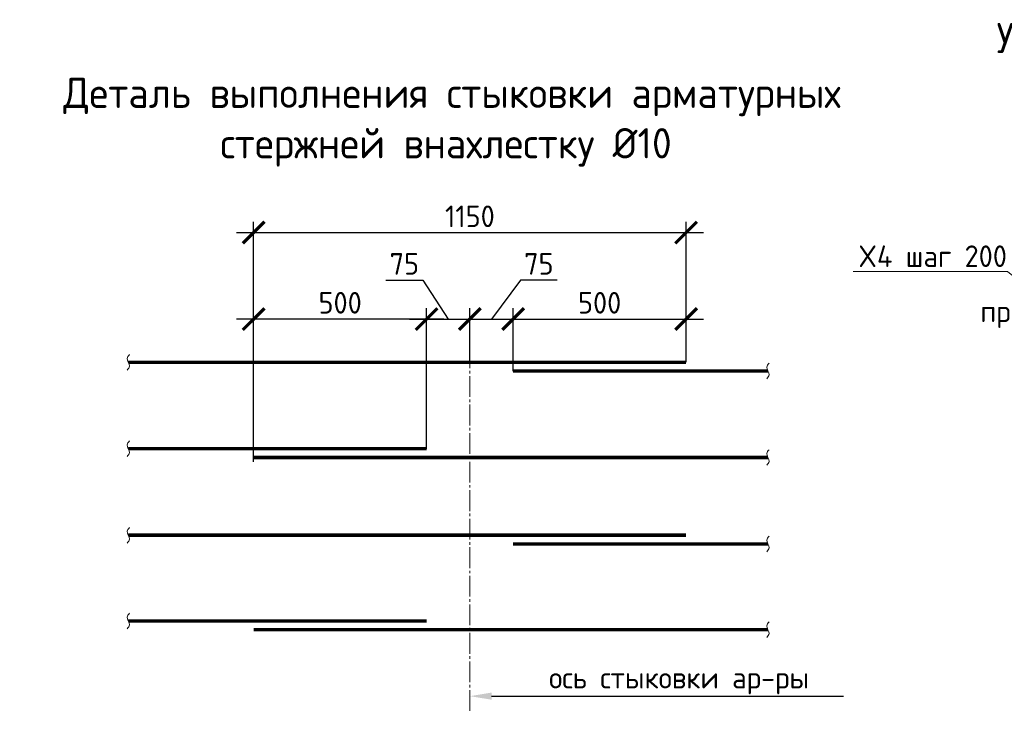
# Model space of a CAD drawing. Header units: millimetres. Extents: x 247266 to 730847, y -636031 to 10052.
# Tile 34 of 196: x 587654 to 599038, y -439301 to -431280. Entities that reach past the tile are written whole.
import ezdxf
from ezdxf import colors
from ezdxf.entities.mleader import LeaderData, LeaderLine
from ezdxf.math import Vec2, Vec3

# ---------------------------------------------------------------- set-up
doc = ezdxf.new("R2010")
doc.units = ezdxf.units.MM
doc.linetypes.add('______5', pattern=[1100, 800, -100, 100, -100])
for name, color, linetype, lineweight in [('0.20 __', 7, 'Continuous', 20), ('Арматура', 7, 'Continuous', 40), ('Выноски', 7, 'Continuous', 20), ('Оси', 7, '______5', 18), ('подоснова', 7, 'Continuous', 5), ('Узлы', 7, 'Continuous', 0)]:
    doc.layers.add(name, color=color, linetype=linetype, lineweight=lineweight)
doc.layers.add('РАЗМЕРЫ', color=7, linetype='Continuous')
doc.styles.add('GOST-2.304_Type-B', font='GOST_Common.ttf')
doc.styles.add('Украинский', font='isocpeur.TTF', dxfattribs={"oblique": 12})
doc.dimstyles.new('5х', dxfattribs={"dimscale": 100, "dimtxt": 2.5, "dimasz": 2.5, "dimexe": 1.25, "dimexo": 0, "dimtad": 1, "dimdec": 0, "dimlfac": 0.2, "dimtxsty": 'GOST-2.304_Type-B', "dimblk": 'ARCHTICK', "dimcen": 2.5, "dimdle": 2, "dimadec": 0, "dimazin": 2, "dimtfac": 0.75, "dimtdec": 0, "dimtmove": 1, "dimatfit": 3, "dimfxl": 1, "dimtolj": 1, "dimarcsym": 1})

# ---------------------------------------------------------------- blocks, each defined once
blk = doc.blocks.new('_ArchTick')
at = {"color": 0, "linetype": 'ByBlock', "const_width": 0.15}
blk.add_lwpolyline([(-0.5, -0.5), (0.5, 0.5)], dxfattribs=at)
blk = doc.blocks.new('*D1587')
at = {"layer": 'DEFPOINTS', "color": 0, "ltscale": 100}
for p in [(595359, -433742), (595359, -434685), (590359, -436394)]:
    blk.add_point(p, dxfattribs=at)
at = {"layer": 'РАЗМЕРЫ', "color": 0, "linetype": 'Continuous', "lineweight": -2}
for p, q in [((590359, -436394), (590359, -433617)), ((595359, -434685), (595359, -433617)), ((590159, -433742), (595559, -433742))]:
    blk.add_line(p, q, dxfattribs=at)
at = {"layer": 'РАЗМЕРЫ', "color": 0, "lineweight": -2, "ltscale": 100, "xscale": 250, "yscale": 250, "zscale": 250, "rotation": 180}
blk.add_blockref('_ArchTick', (590359, -433742), dxfattribs=at)
at = {"layer": 'РАЗМЕРЫ', "color": 0, "lineweight": -2, "ltscale": 100, "xscale": 250, "yscale": 250, "zscale": 250}
blk.add_blockref('_ArchTick', (595359, -433742), dxfattribs=at)
at = {"layer": 'РАЗМЕРЫ', "color": 0, "lineweight": 0, "ltscale": 100, "insert": (592859, -433554), "char_height": 250, "attachment_point": 5, "style": 'GOST-2.304_Type-B'}
blk.add_mtext('\\A1;1150', dxfattribs=at)
blk = doc.blocks.new('*D1588')
at = {"layer": 'DEFPOINTS', "color": 0, "ltscale": 100}
for p in [(590359, -434742), (590359, -435242), (592359, -436242)]:
    blk.add_point(p, dxfattribs=at)
at = {"layer": 'РАЗМЕРЫ', "color": 0, "linetype": 'Continuous', "lineweight": -2}
for p, q in [((590359, -435242), (590359, -434617)), ((592359, -436242), (592359, -434617)), ((592559, -434742), (590159, -434742))]:
    blk.add_line(p, q, dxfattribs=at)
at = {"layer": 'РАЗМЕРЫ', "color": 0, "lineweight": -2, "ltscale": 100, "xscale": 250, "yscale": 250, "zscale": 250, "rotation": 180}
blk.add_blockref('_ArchTick', (590359, -434742), dxfattribs=at)
at = {"layer": 'РАЗМЕРЫ', "color": 0, "lineweight": -2, "ltscale": 100, "xscale": 250, "yscale": 250, "zscale": 250}
blk.add_blockref('_ArchTick', (592359, -434742), dxfattribs=at)
at = {"layer": 'РАЗМЕРЫ', "color": 0, "lineweight": 0, "ltscale": 100, "insert": (591359, -434554), "char_height": 250, "attachment_point": 5, "style": 'GOST-2.304_Type-B'}
blk.add_mtext('\\A1;500', dxfattribs=at)
blk = doc.blocks.new('*D1589')
at = {"layer": 'DEFPOINTS', "color": 0, "ltscale": 100}
for p in [(595359, -434742), (595359, -435242), (593359, -435343)]:
    blk.add_point(p, dxfattribs=at)
at = {"layer": 'РАЗМЕРЫ', "color": 0, "linetype": 'Continuous', "lineweight": -2}
for p, q in [((593359, -435343), (593359, -434617)), ((595359, -435242), (595359, -434617)), ((593159, -434742), (595559, -434742))]:
    blk.add_line(p, q, dxfattribs=at)
at = {"layer": 'РАЗМЕРЫ', "color": 0, "lineweight": -2, "ltscale": 100, "xscale": 250, "yscale": 250, "zscale": 250, "rotation": 180}
blk.add_blockref('_ArchTick', (593359, -434742), dxfattribs=at)
at = {"layer": 'РАЗМЕРЫ', "color": 0, "lineweight": -2, "ltscale": 100, "xscale": 250, "yscale": 250, "zscale": 250}
blk.add_blockref('_ArchTick', (595359, -434742), dxfattribs=at)
at = {"layer": 'РАЗМЕРЫ', "color": 0, "lineweight": 0, "ltscale": 100, "insert": (594359, -434554), "char_height": 250, "attachment_point": 5, "style": 'GOST-2.304_Type-B'}
blk.add_mtext('\\A1;500', dxfattribs=at)
blk = doc.blocks.new('*D1590')
at = {"layer": 'DEFPOINTS', "color": 0, "ltscale": 100}
for p in [(592859, -434742), (592859, -435242), (592359, -435326)]:
    blk.add_point(p, dxfattribs=at)
at = {"layer": 'РАЗМЕРЫ', "color": 0, "linetype": 'Continuous', "lineweight": -2}
for p, q in [((591889, -434292), (592313, -434292)), ((592313, -434292), (592609, -434742)), ((592359, -435326), (592359, -434617)), ((592859, -435242), (592859, -434617)), ((592159, -434742), (593059, -434742))]:
    blk.add_line(p, q, dxfattribs=at)
at = {"layer": 'РАЗМЕРЫ', "color": 0, "lineweight": -2, "ltscale": 100, "xscale": 250, "yscale": 250, "zscale": 250, "rotation": 180}
blk.add_blockref('_ArchTick', (592359, -434742), dxfattribs=at)
at = {"layer": 'РАЗМЕРЫ', "color": 0, "lineweight": -2, "ltscale": 100, "xscale": 250, "yscale": 250, "zscale": 250}
blk.add_blockref('_ArchTick', (592859, -434742), dxfattribs=at)
at = {"layer": 'РАЗМЕРЫ', "color": 0, "lineweight": 0, "ltscale": 100, "insert": (592101, -434104), "char_height": 250, "attachment_point": 5, "style": 'GOST-2.304_Type-B'}
blk.add_mtext('\\A1;75', dxfattribs=at)
blk = doc.blocks.new('*D1591')
at = {"layer": 'DEFPOINTS', "color": 0, "ltscale": 100}
for p in [(593359, -434742), (592859, -435242), (593359, -435326)]:
    blk.add_point(p, dxfattribs=at)
at = {"layer": 'РАЗМЕРЫ', "color": 0, "linetype": 'Continuous', "lineweight": -2}
for p, q in [((593444, -434292), (593109, -434742)), ((593868, -434292), (593444, -434292)), ((592859, -435242), (592859, -434617)), ((593359, -435326), (593359, -434617)), ((592659, -434742), (593559, -434742))]:
    blk.add_line(p, q, dxfattribs=at)
at = {"layer": 'РАЗМЕРЫ', "color": 0, "lineweight": -2, "ltscale": 100, "xscale": 250, "yscale": 250, "zscale": 250, "rotation": 180}
blk.add_blockref('_ArchTick', (592859, -434742), dxfattribs=at)
at = {"layer": 'РАЗМЕРЫ', "color": 0, "lineweight": -2, "ltscale": 100, "xscale": 250, "yscale": 250, "zscale": 250}
blk.add_blockref('_ArchTick', (593359, -434742), dxfattribs=at)
at = {"layer": 'РАЗМЕРЫ', "color": 0, "lineweight": 0, "ltscale": 100, "insert": (593656, -434104), "char_height": 250, "attachment_point": 5, "style": 'GOST-2.304_Type-B'}
blk.add_mtext('\\A1;75', dxfattribs=at)
blk = doc.blocks.new('_None')

msp = doc.modelspace()

# ---------------------------------------------------------------- linework, layer by layer
at = {"layer": '0.20 __'}
for points in [[(588923.61, -435151.87), (588896.11, -435196.87), (588923.61, -435286.87), (588896.11, -435331.87)], [(596318.88, -435252.81), (596291.38, -435297.81), (596318.88, -435387.81), (596291.38, -435432.81)], [(588923.61, -436151.87), (588896.11, -436196.87), (588923.61, -436286.87), (588896.11, -436331.87)], [(596318.88, -436252.81), (596291.38, -436297.81), (596318.88, -436387.81), (596291.38, -436432.81)], [(588923.61, -437151.87), (588896.11, -437196.87), (588923.61, -437286.87), (588896.11, -437331.87)], [(596318.88, -437252.81), (596291.38, -437297.81), (596318.88, -437387.81), (596291.38, -437432.81)], [(588923.61, -438143.46), (588896.11, -438188.46), (588923.61, -438278.46), (588896.11, -438323.46)], [(596318.88, -438244.4), (596291.38, -438289.4), (596318.88, -438379.4), (596291.38, -438424.4)]]:
    msp.add_spline(points, degree=3, dxfattribs=at)
at = {"layer": 'Арматура', "const_width": 40}
for points in [[(588909.86, -435241.87), (595359.26, -435241.87)], [(593359.26, -435342.81), (596305.13, -435342.81)], [(588909.86, -436241.87), (592359.26, -436241.87)], [(590359.26, -436342.81), (596305.13, -436342.81)], [(588909.86, -437241.87), (595359.26, -437241.87)], [(593359.26, -437342.81), (596305.13, -437342.81)], [(588909.86, -438233.46), (592359.26, -438233.46)], [(590359.26, -438334.4), (596305.13, -438334.4)]]:
    msp.add_lwpolyline(points, dxfattribs=at)
at = {"layer": 'Оси', "lineweight": 0, "ltscale": 0.3}
msp.add_line((592859.26, -434741.87), (592859.26, -439301.35), dxfattribs=at)

# ---------------------------------------------------------------- texts
at = {"layer": 'Узлы', "linetype": 'Continuous', "lineweight": 0, "width": 10464.9604, "attachment_point": 5, "style": 'GOST-2.304_Type-B'}
for s, insert, char_height in [('Узел обрамления отверстий', (601885.64, -431540.23), 350), ('\\pxi0.391,qc;Деталь выполнения стыковки арматурных стержней внахлестку %%C10', (592583.08, -432465.14), 350), ('ось стыковки ар-ры', (595277.98, -438923.1), 250)]:
    msp.add_mtext(s, dxfattribs=dict(at, insert=insert, char_height=char_height))

# ---------------------------------------------------------------- dimensions: what is measured, and where the dimension line sits
at = {"layer": 'РАЗМЕРЫ', "linetype": 'Continuous', "lineweight": 0}
dim = msp.add_linear_dim(base=(595359.26, -433741.87), p1=(590359.26, -436394.15), p2=(595359.26, -434685.45), text='1150', dimstyle='5х', override={"dimrnd": 5}, dxfattribs=at)
dim.commit()
dim.dimension.update_dxf_attribs({"geometry": '*D1587', "text_midpoint": (592859.26, -433554.25)})
for base, p1, p2, text, picture, middle in [((592859.26, -434741.87), (592359.26, -435325.77), (592859.26, -435241.87), '75', '*D1590', (592250.39, -434291.87)), ((593359.26, -434741.87), (592859.26, -435241.87), (593359.26, -435325.77), '75', '*D1591', (593506.42, -434291.87)), ((590359.26, -434741.87), (592359.26, -436241.87), (590359.26, -435241.87), '500', '*D1588', (591359.26, -434741.87)), ((595359.26, -434741.87), (593359.26, -435342.81), (595359.26, -435241.87), '500', '*D1589', (594359.26, -434741.87))]:
    dim = msp.add_linear_dim(base=base, p1=p1, p2=p2, text=text, dimstyle='5х', override={"dimrnd": 5}, dxfattribs=at)
    dim.commit()
    dim.dimension.update_dxf_attribs({"geometry": picture, "text_midpoint": middle, "dimtype": 160})

# ---------------------------------------------------------------- leaders
at = {"layer": 'Выноски', "ltscale": 0.1}
ml = msp.add_multileader_mtext('Standard', dxfattribs=at)
ml.set_content('', color=256, style='Украинский')
ml.set_leader_properties()
ml.build(insert=Vec2(0, 0))
ml.multileader.update_dxf_attribs({"text_right_attachment_type": 6, "arrow_head_size": 250})
ctx = ml.context
ctx.base_point, ctx.char_height, ctx.arrow_head_size, ctx.landing_gap_size, ctx.plane_origin = Vec3(597178.42, -439102.94), 0.18, 250, 0.09, Vec3(594599.21, -442254.73)
ctx.right_attachment = 6
notes = []
notes.append((ctx, [(0, (1, 1, 0), (593609.26, -439102.94), (1, 0), 3569.16, [(0, [(592859.26, -439102.94)], 0, [])])]))
ctx.mtext.insert, ctx.mtext.flow_direction = Vec3(597178.51, -439102.85), 5
at = {"layer": 'подоснова'}
ml = msp.add_multileader_mtext('Standard', dxfattribs=at)
ml.set_content(' загнуть в тело\\Pплиты (см п.6 примечания)', color=256, style='GOST-2.304_Type-B')
ml.set_leader_properties(color=256, linetype='ByLayer', lineweight=15)
ml.set_arrow_properties(name='NONE')
ml.build(insert=Vec2(0, 0))
ml.multileader.update_dxf_attribs({"text_left_attachment_type": 6, "text_right_attachment_type": 6, "dogleg_length": 10, "arrow_head_size": 18})
ctx = ml.context
ctx.base_point, ctx.char_height, ctx.arrow_head_size, ctx.landing_gap_size, ctx.plane_origin = Vec3(597728.26, -432351.51), 250, 18, 20, Vec3(595128.42, -433180.95)
ctx.left_attachment, ctx.right_attachment, ctx.text_align_type = 6, 6, 1
notes.append((ctx, [(1, (1, 1, 0), (601711.89, -432351.59), (-1, 0), 10, [(4, [(606547.26, -433797.93), (606097.26, -433919.54), (605492.66, -433804.81), (604097.26, -434047.97), (603647.26, -434263.09)], 0, [])])]))
ctx.mtext.insert, ctx.mtext.width, ctx.mtext.alignment, ctx.mtext.flow_direction = Vec3(599714.17, -432026.51), 22.8978, 2, 5
ml = msp.add_multileader_mtext('Standard', dxfattribs=at)
ml.set_content('X4 шаг 200', color=256, style='GOST-2.304_Type-B')
ml.set_leader_properties(color=256, linetype='ByLayer', lineweight=15)
ml.set_arrow_properties(name='NONE')
ml.build(insert=Vec2(0, 0))
ml.multileader.update_dxf_attribs({"text_left_attachment_type": 6, "text_right_attachment_type": 6, "dogleg_length": 10, "arrow_head_size": 18})
ctx = ml.context
ctx.base_point, ctx.char_height, ctx.arrow_head_size, ctx.landing_gap_size, ctx.plane_origin = Vec3(597353.69, -434190.53), 250, 18, 20, Vec3(602842.24, -435709.09)
ctx.left_attachment, ctx.right_attachment, ctx.text_align_type = 6, 6, 1
notes.append((ctx, [(1, (1, 1, 0), (599075.63, -434190.78), (-1, 0), 10, [(1, [(606845.84, -436811.32), (602230.76, -436777.89)], 0, [])])]))
ctx.mtext.insert, ctx.mtext.defined_height, ctx.mtext.alignment, ctx.mtext.flow_direction = Vec3(598209.29, -433890.53), 1616.85, 2, 5
for ctx, leaders in notes:
    for number, flags, end, landing, length, lines in leaders:
        leader = LeaderData()
        leader.index, (leader.has_last_leader_line, leader.has_dogleg_vector, leader.attachment_direction) = number, flags
        leader.last_leader_point, leader.dogleg_vector, leader.dogleg_length = Vec3(end), Vec3(landing), length
        for number, points, colour, breaks in lines:
            line = LeaderLine()
            line.index, line.vertices, line.color, line.breaks = number, Vec3.list(points), colors.encode_raw_color(colour), breaks
            leader.lines.append(line)
        ctx.leaders.append(leader)

doc.saveas('drawing.dxf')
